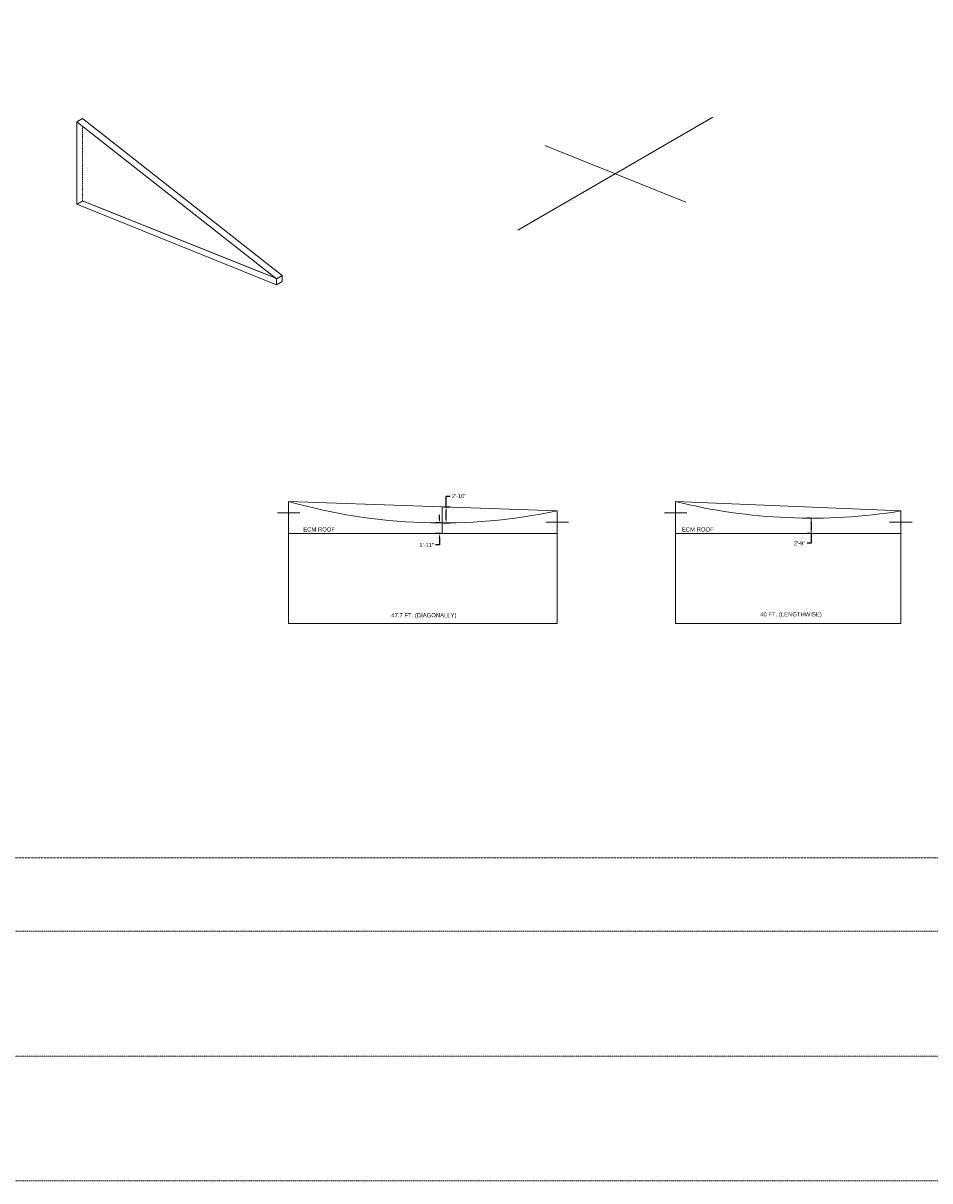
# Model space of a CAD drawing. Header units: inches. Extents: x 96 to 12395, y 835 to 21076.
# Tile 8 of 19: x 4806 to 6738, y 6563 to 9031. Entities that reach past the tile are written whole.
import ezdxf

# ---------------------------------------------------------------- set-up
doc = ezdxf.new("R2010")
doc.units = ezdxf.units.IN
doc.header["$MEASUREMENT"] = 0
doc.linetypes.add('DASHED2', pattern=[0.375, 0.25, -0.125])
doc.linetypes.add('HIDDEN2', pattern=[0.1875, 0.125, -0.0625])
for name, color, linetype, lineweight in [('E-ANNO-TEXT', 7, 'Continuous', 18), ('E-ISO-BLDG', 131, 'Continuous', 9), ('E-LPS-RSM', 30, 'DASHED2', 18)]:
    doc.layers.add(name, color=color, linetype=linetype, lineweight=lineweight)
doc.styles.get("Standard").update_dxf_attribs({"font": 'arial.ttf'})
doc.dimstyles.new('Annotative', dxfattribs={"dimscale": 0, "dimtxt": 0.18, "dimasz": 0.18, "dimexe": 0.18, "dimexo": 0.0625, "dimgap": 0.09, "dimtad": 0, "dimtih": 1, "dimtoh": 1, "dimdec": 4, "dimzin": 0, "dimdsep": 46, "dimtxsty": 'Standard', "dimcen": 0.09, "dimadec": 0, "dimazin": 0, "dimtfac": 1, "dimtdec": 4, "dimtofl": 0, "dimtmove": 0, "dimatfit": 3, "dimfxl": 1, "dimtolj": 1, "dimtzin": 0, "dimarcsym": 0})

# ---------------------------------------------------------------- blocks, each defined once
blk = doc.blocks.new('*D5')
at = {"layer": 'Defpoints', "color": 0, "transparency": 16777216}
for p in [(5698.4, 7999.6), (5707.1, 7999.6), (5698.4, 7965.6)]:
    blk.add_point(p, dxfattribs=at)
at = {"layer": 'E-ISO-BLDG', "color": 0, "lineweight": -2, "transparency": 16777216}
for p, q in [((5707.1, 7999.6), (5707.1, 8022.8)), ((5707.1, 8022.8), (5715.7, 8022.8)), ((5701.4, 7999.6), (5715.7, 7999.6)), ((5707.1, 7974.2), (5707.1, 7990.9)), ((5701.4, 7965.6), (5715.7, 7965.6))]:
    blk.add_line(p, q, dxfattribs=at)
at = {"layer": 'E-ISO-BLDG', "color": 0, "transparency": 16777216}
for points in [[(5705.6, 7990.9), (5708.5, 7990.9), (5707.1, 7999.6)], [(5705.6, 7974.2), (5708.5, 7974.2), (5707.1, 7965.6)]]:
    blk.add_solid(points, dxfattribs=at)
at = {"layer": 'E-ISO-BLDG', "color": 0, "transparency": 16777216, "insert": (5734.9, 8022.8), "char_height": 8.64, "attachment_point": 5}
blk.add_mtext('\\A1;2\'-10"', dxfattribs=at)
blk = doc.blocks.new('*D6')
at = {"layer": 'Defpoints', "color": 0, "transparency": 16777216}
for p in [(5698.4, 7965.6), (5693, 7943), (5698.4, 7943)]:
    blk.add_point(p, dxfattribs=at)
at = {"layer": 'E-ISO-BLDG', "color": 0, "lineweight": -2, "transparency": 16777216}
for p, q in [((5693, 7974.2), (5693, 7982.9)), ((5695.4, 7965.6), (5684.3, 7965.6)), ((5695.4, 7943), (5684.3, 7943)), ((5693, 7934.4), (5693, 7918.5)), ((5693, 7918.5), (5684.3, 7918.5))]:
    blk.add_line(p, q, dxfattribs=at)
at = {"layer": 'E-ISO-BLDG', "color": 0, "transparency": 16777216}
for points in [[(5691.5, 7974.2), (5694.4, 7974.2), (5693, 7965.6)], [(5691.5, 7934.4), (5694.4, 7934.4), (5693, 7943)]]:
    blk.add_solid(points, dxfattribs=at)
at = {"layer": 'E-ISO-BLDG', "color": 0, "transparency": 16777216, "insert": (5665.6, 7918.5), "char_height": 8.64, "attachment_point": 5}
blk.add_mtext('\\A1;1\'-11"', dxfattribs=at)
blk = doc.blocks.new('*D7')
at = {"layer": 'Defpoints', "color": 0, "transparency": 16777216}
for p in [(6485.3, 7975.7), (6485.4, 7975.7), (6485.4, 7943)]:
    blk.add_point(p, dxfattribs=at)
at = {"layer": 'E-ISO-BLDG', "color": 0, "lineweight": -2, "transparency": 16777216}
for p, q in [((6482.4, 7975.7), (6476.6, 7975.7)), ((6485.3, 7967.1), (6485.3, 7951.6)), ((6482.4, 7943), (6476.6, 7943)), ((6485.3, 7922.1), (6476.6, 7922.1)), ((6485.3, 7943), (6485.3, 7922.1))]:
    blk.add_line(p, q, dxfattribs=at)
at = {"layer": 'E-ISO-BLDG', "color": 0, "transparency": 16777216}
for points in [[(6483.8, 7967.1), (6486.7, 7967.1), (6485.3, 7975.7)], [(6483.8, 7951.6), (6486.7, 7951.6), (6485.3, 7943)]]:
    blk.add_solid(points, dxfattribs=at)
at = {"layer": 'E-ISO-BLDG', "color": 0, "transparency": 16777216, "insert": (6460.7, 7922.1), "char_height": 8.64, "attachment_point": 5}
blk.add_mtext('\\A1;2\'-9"', dxfattribs=at)

msp = doc.modelspace()

# ---------------------------------------------------------------- linework, layer by layer
at = {"layer": 'E-ISO-BLDG', "color": 7}
for p, q in [((4920.19379, 8820.51735), (4932.32573, 8827.55786)), ((5860.37149, 8589.05677), (6275.51992, 8829.97912)), ((5917.72296, 8770.13157), (6218.16845, 8648.90431)), ((4920.19379, 8644.48904), (5345.8767, 8472.72952)), ((5345.8767, 8485.82134), (5358.00864, 8492.86184)), ((5358.00864, 8492.86184), (5358.00864, 8479.77003)), ((5345.8767, 8485.82134), (5345.8767, 8472.72952)), ((5345.8767, 8472.72952), (5358.00864, 8479.77003)), ((5371.50267, 7986.99833), (5371.50267, 8010.99833)), ((5371.50267, 8010.99833), (5944.00901, 7990.99833)), ((5698.44027, 7999.57705), (5698.44027, 7965.60294)), ((6196.30656, 7986.99833), (6196.30656, 8010.99833)), ((6196.30656, 8010.99833), (6676.31718, 7990.99833)), ((5347.50267, 7986.99833), (5395.50267, 7986.99833)), ((5371.50267, 7750.99833), (5371.50267, 7986.99833)), ((5944.00901, 7966.99833), (5944.00901, 7990.99833)), ((6172.30656, 7986.99833), (6220.30656, 7986.99833)), ((6196.30656, 7750.99833), (6196.30656, 7986.99833)), ((6485.2563, 7975.69058), (6485.2563, 7942.99833)), ((6676.31718, 7966.99833), (6676.31718, 7990.99833)), ((5698.44027, 7965.60294), (5698.44027, 7942.99833)), ((5920.00901, 7966.99833), (5968.00901, 7966.99833)), ((5944.00901, 7750.99833), (5944.00901, 7966.99833)), ((6652.31718, 7966.99833), (6700.31718, 7966.99833)), ((6676.31718, 7750.99833), (6676.31718, 7966.99833)), ((6676.31718, 7966.99833), (6676.31718, 7942.99833)), ((5944.00901, 7942.99833), (5371.50267, 7942.99833)), ((6676.31718, 7942.99833), (6196.30656, 7942.99833)), ((5371.50267, 7750.99833), (5944.00901, 7750.99833)), ((6196.30656, 7750.99833), (6676.31718, 7750.99833))]:
    msp.add_line(p, q, dxfattribs=at)
at = {"layer": 'E-ISO-BLDG', "color": 7, "lineweight": 9}
for p, q in [((4920.19379, 8820.51735), (5345.8767, 8485.82134)), ((4920.19379, 8820.51735), (4920.19379, 8644.48904)), ((4932.32573, 8827.55786), (5358.00864, 8492.86184))]:
    msp.add_line(p, q, dxfattribs=at)
at = {"layer": 'E-ISO-BLDG', "color": 7, "linetype": 'HIDDEN2'}
for p, q in [((4932.32573, 8810.97853), (4932.32573, 8651.52955)), ((4920.19379, 8644.48904), (4932.32573, 8651.52955)), ((231.64397, 7095.42663), (12394.91522, 7095.42663)), ((231.64397, 6829.41237), (12394.91522, 6829.41237)), ((231.64397, 6563.39805), (12394.91522, 6563.39805))]:
    msp.add_line(p, q, dxfattribs=at)
at = {"layer": 'E-ISO-BLDG', "color": 7, "linetype": 'HIDDEN2', "lineweight": 9}
msp.add_line((4932.32573, 8651.52955), (5344.13866, 8487.18788), dxfattribs=at)
at = {"layer": 'E-ISO-BLDG', "color": 7}
for centre, start, end in [((5698.44027, 9165.60294), 254.19001116, 281.80846183), ((6485.2563, 9175.69058), 256.06674308, 279.16147429)]:
    msp.add_arc(centre, 1200, start, end, dxfattribs=at)
at = {"layer": 'E-LPS-RSM', "color": 7}
msp.add_lwpolyline([(95.708, 21076.19418), (11827.27564, 21076.19418), (11827.27564, 7251.84686), (95.708, 7251.84686)], close=True, dxfattribs=at)

# ---------------------------------------------------------------- texts
at = {"layer": 'E-ANNO-TEXT', "color": 7, "char_height": 9, "attachment_point": 1}
for s, width, insert in [('ECM ROOF', 76.1729759, (5402.58537, 7956.18235)), ('ECM ROOF', 76.1729759, (6209.68628, 7956.18235)), ('47.7 FT. (DIAGONALLY)', 167.51041, (5590.30252, 7773.34951)), ('40 FT. (LENGTHWISE)', 158.9642982, (6376.59196, 7775.2737))]:
    msp.add_mtext_dynamic_manual_height_columns(s, width=width, gutter_width=48, heights=[0], dxfattribs=dict(at, insert=insert))

# ---------------------------------------------------------------- dimensions: what is measured, and where the dimension line sits
at = {"layer": 'E-ISO-BLDG', "color": 7}
for base, p1, p2, picture, middle in [((5707.07082, 7999.57705), (5698.44027, 7965.60294), (5698.44027, 7999.57705), '*D5', (5734.94454, 8022.78348)), ((5692.97209, 7942.99833), (5698.44027, 7965.60294), (5698.44027, 7942.99833), '*D6', (5665.57869, 7918.51968)), ((6485.2563, 7975.69058), (6485.35377, 7942.99833), (6485.35377, 7975.69058), '*D7', (6460.73897, 7922.05371))]:
    dim = msp.add_linear_dim(base=base, p1=p1, p2=p2, angle=90, dimstyle='Annotative', override={"dimdec": 0, "dimlunit": 3}, dxfattribs=at)
    dim.commit()
    dim.dimension.update_dxf_attribs({"geometry": picture, "text_midpoint": middle, "dimtype": 160})

doc.saveas('drawing.dxf')
